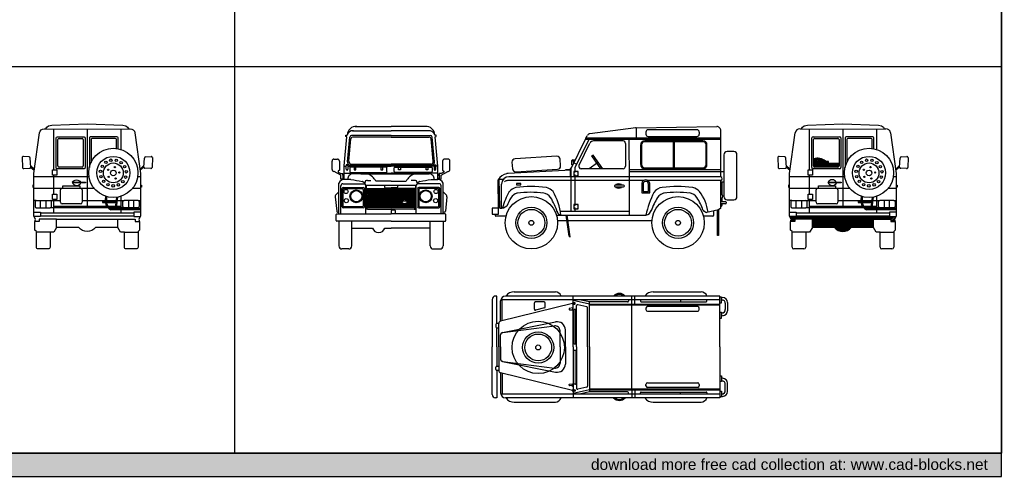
# Model space of a CAD drawing. Header units: millimetres. Extents: x 1343 to 64091, y 44602 to 77982.
# Tile 53 of 68: x 47656 to 64091, y 44602 to 52230. Entities that reach past the tile are written whole.
import ezdxf

# ---------------------------------------------------------------- set-up
doc = ezdxf.new("R2010")
doc.units = ezdxf.units.MM
doc.set_wipeout_variables(frame=1)
doc.layers.add('www.cad-blocks.net', color=7, linetype='Continuous')
doc.styles.get("Standard").update_dxf_attribs({"font": 'arial.ttf'})

# ---------------------------------------------------------------- blocks, each defined once
blk = doc.blocks.new('A$C48516F97')
blk.add_wipeout([(576, 360), (530, 278), (466, 278), (466, 30), (464, 18), (461, 13), (457, 9), (451, 4), (446, 2), (436, 0), (267, 0), (261, 1), (254, 3), (249, 7), (242, 14), (239, 21), (237, 30), (237, 289), (211, 314), (211, 454), (222, 490), (195, 552), (195, 1030), (178, 1030), (178, 1066), (195, 1066), (195, 1258), (203, 1316), (143, 1367), (138, 1354), (124, 1347), (26, 1343), (11, 1349), (5, 1363), (0, 1525), (6, 1540), (22, 1545), (115, 1537), (127, 1532), (133, 1519), (141, 1396), (206, 1335), (290, 1938), (300, 1967), (317, 1987), (343, 2002), (369, 2007), (396, 2007), (411, 2033), (439, 2054), (493, 2065), (790, 2076), (1086, 2088), (1440, 2074), (1679, 2065), (1733, 2054), (1761, 2033), (1776, 2007), (1803, 2007), (1830, 2002), (1855, 1987), (1874, 1964), (1882, 1938), (1967, 1335), (1969, 1335), (2033, 1396), (2041, 1519), (2044, 1527), (2047, 1532), (2055, 1536), (2060, 1537), (2153, 1545), (2162, 1544), (2168, 1540), (2173, 1533), (2174, 1525), (2169, 1363), (2168, 1356), (2163, 1349), (2156, 1344), (2149, 1343), (2050, 1347), (2042, 1349), (2036, 1354), (2032, 1361), (2031, 1367), (1972, 1316), (1970, 1311), (1977, 1258), (1977, 1066), (1994, 1066), (1994, 1030), (1977, 1030), (1977, 552), (1950, 490), (1961, 454), (1961, 314), (1935, 289), (1935, 30), (1934, 23), (1929, 13), (1926, 9), (1918, 3), (1909, 0), (1905, 0), (1736, 0), (1727, 1), (1722, 3), (1715, 9), (1710, 15), (1707, 23), (1706, 30), (1706, 278), (1642, 278), (1596, 360), (1224, 360), (1192, 326), (1162, 308), (1136, 297), (1086, 290), (1064, 291), (1024, 302), (985, 323), (948, 360), (803, 360)])
for p, q in [((396, 2007), (1086, 2003)), ((1086, 2003), (1776, 2007)), ((1086, 2003), (1086, 713)), ((597, 1506), (597, 1826)), ((617, 1846), (1001, 1846)), ((1021, 1826), (1021, 1425)), ((0, 1525), (5, 1363)), ((115, 1537), (22, 1545)), ((143, 1368), (133, 1519)), ((596, 1388), (597, 1506)), ((2031, 1368), (2041, 1519)), ((2060, 1537), (2153, 1545)), ((2174, 1525), (2169, 1363)), ((26, 1343), (124, 1347)), ((206, 1335), (141, 1396)), ((142, 1368), (203, 1316)), ((507, 1321), (580, 1321)), ((507, 1233), (507, 1321)), ((580, 1321), (580, 1233)), ((1001, 1368), (616, 1368)), ((1021, 1425), (1021, 1388)), ((1969, 1335), (2033, 1396)), ((2032, 1368), (1972, 1316)), ((2149, 1343), (2050, 1347)), ((580, 1233), (507, 1233)), ((669, 1015), (974, 1015)), ((681, 1057), (962, 1057)), ((681, 1015), (681, 1057)), ((962, 1057), (962, 1015)), ((507, 826), (507, 914)), ((507, 914), (580, 914)), ((580, 826), (507, 826)), ((580, 914), (580, 826)), ((639, 782), (639, 985)), ((1004, 985), (1004, 782)), ((1393, 815), (1395, 879)), ((1411, 813), (1413, 874)), ((236, 811), (195, 811)), ((216, 791), (216, 707)), ((236, 811), (470, 811)), ((236, 687), (470, 687)), ((303, 811), (303, 687)), ((397, 811), (397, 687)), ((1431, 687), (470, 687)), ((490, 707), (490, 791)), ((525, 713), (1410, 713)), ((974, 752), (669, 752)), ((1339, 794), (1339, 775)), ((1433, 713), (1554, 713)), ((1702, 687), (1459, 687)), ((1977, 673), (1484, 673)), ((1573, 713), (1647, 713)), ((1682, 707), (1682, 791)), ((1936, 811), (1702, 811)), ((1936, 687), (1702, 687)), ((1775, 811), (1775, 687)), ((1857, 811), (1857, 687)), ((1936, 811), (1977, 811)), ((1956, 791), (1956, 707)), ((195, 614), (307, 614)), ((307, 541), (200, 541)), ((576, 496), (286, 496)), ((286, 496), (286, 460)), ((307, 614), (307, 556)), ((307, 556), (307, 541)), ((307, 553), (310, 556)), ((576, 496), (1596, 496)), ((576, 360), (576, 496)), ((1977, 655), (1480, 655)), ((1596, 360), (1596, 496)), ((1596, 496), (1886, 496)), ((1977, 614), (1865, 614)), ((1865, 614), (1865, 556)), ((1865, 556), (1865, 541)), ((1865, 541), (1972, 541)), ((1886, 496), (1886, 460)), ((286, 460), (213, 460)), ((213, 459), (214, 460)), ((285, 460), (286, 461)), ((1886, 460), (1959, 460)), ((466, 278), (237, 278)), ((1706, 278), (1935, 278))]:
    blk.add_line(p, q)
for points in [[(195, 552), (195, 1258), (290, 1938, -0.375674), (370, 2007), (396, 2007), (411, 2033), (439, 2054), (493, 2065), (1086, 2088), (1679, 2065), (1733, 2054), (1761, 2033), (1776, 2007), (1802, 2007, -0.375674), (1882, 1938), (1977, 1258), (1977, 552), (1950, 490), (1961, 454), (1961, 314), (1935, 289), (1935, 30, -0.414214), (1905, 0), (1736, 0, -0.414214), (1706, 30), (1706, 278), (1642, 278), (1596, 360), (1369, 360), (1224, 360, -0.508034), (948, 360), (803, 360), (576, 360), (530, 278), (466, 278), (466, 30, -0.414214), (436, 0), (267, 0, -0.414214), (237, 30), (237, 289), (211, 314), (211, 454), (222, 490)], [(589, 1875), (1030, 1875, -0.414214), (1050, 1855), (1050, 1359, -0.414214), (1030, 1339), (587, 1339, -0.414956), (567, 1359), (569, 1855, -0.413471)]]:
    blk.add_lwpolyline(points, format="xyb", close=True)
for points in [[(525, 2006), (525, 1321)], [(1647, 2006), (1647, 1661)], [(195, 1212), (1116, 1212)], [(525, 1233), (525, 914)], [(1929, 1212), (1977, 1212)], [(195, 1066), (178, 1066), (178, 1030), (195, 1030)], [(195, 1015), (669, 1015)], [(837, 1113), (1057, 1113), (1057, 1102), (843, 1102)], [(974, 1015), (1200, 1015)], [(1845, 1015), (1977, 1015)], [(1977, 1066), (1994, 1066), (1994, 1030), (1977, 1030)], [(525, 826), (525, 606)], [(1574, 862), (1551, 689)], [(1593, 865), (1569, 686)], [(1647, 878), (1647, 673)], [(470, 811), (639, 811)], [(1004, 811), (1702, 811)], [(1339, 794), (1565, 794)], [(1339, 775), (1562, 775)], [(307, 606), (1865, 606)], [(307, 556), (1865, 556)], [(1647, 655), (1647, 606)]]:
    blk.add_lwpolyline(points)
for points in [[(1583, 1875), (1142, 1875, 0.414214), (1122, 1855), (1122, 1362, 0.414214)], [(1555, 1846), (1171, 1846, 0.414214), (1151, 1826), (1151, 1445, 0.414214)], [(1575, 1677), (1575, 1826, 0.413471), (1555, 1846)], [(1604, 1672), (1603, 1855, 0.413471), (1583, 1875)], [(837, 1113, -0.603238), (975, 1113, -2.228773)], [(837, 1113, 0.656282), (980, 1102, -3.989419)]]:
    blk.add_lwpolyline(points, format="xyb")
for centre, radius in [((1522, 1270), 411), ((1522, 1270), 277), ((1481, 1482), 20.6), ((1571, 1480), 20.6), ((1308, 1296), 20.6), ((1337, 1381), 20.6), ((1522, 1270), 166), ((1398, 1446), 20.6), ((1436, 1323), 10.4), ((1522, 1270), 46.7), ((1547, 1368), 10.4), ((1652, 1442), 20.6), ((1711, 1375), 20.6), ((1316, 1206), 20.6), ((1445, 1204), 10.4), ((1561, 1176), 10.4), ((1624, 1277), 10.4), ((1727, 1200), 20.6), ((1738, 1289), 20.6), ((1360, 1128), 20.6), ((1432, 1074), 20.6), ((1519, 1054), 20.6), ((1607, 1071), 20.6), ((1681, 1123), 20.6)]:
    blk.add_circle(centre, radius)
for centre, radius, start, end in [((617, 1826), 20, 90, 179.8547), ((1001, 1826), 20, 0, 90), ((20, 1525), 20, 85.2187, 181.7883), ((113, 1517), 20, 3.9897, 85.2187), ((2061, 1517), 20, 94.7813, 176.0103), ((2154, 1525), 20, 358.2117, 94.7813), ((25, 1363), 20, 181.7883, 272.2483), ((123, 1367), 20, 272.2483, 3.9897), ((616, 1388), 20, 179.8547, 270), ((1001, 1388), 20, 270, 0), ((2051, 1367), 20, 176.0103, 267.7517), ((2149, 1363), 20, 267.7517, 358.2117), ((669, 985), 30, 90, 180), ((974, 985), 30, 0, 90), ((236, 791), 20, 90, 180), ((236, 707), 20, 180, 270), ((470, 791), 20, 0, 90), ((470, 707), 20, 270, 0), ((669, 782), 30, 180, 270), ((974, 782), 30, 270, 0), ((1530, 786), 141, 168.143, 176.8917), ((1530, 786), 141, 184.4277, 249.067), ((1530, 786), 122, 167.4312, 176.4208), ((1530, 786), 122, 185.0993, 247.5199), ((1702, 791), 20, 90, 180), ((1702, 707), 20, 180, 270), ((1936, 791), 20, 0, 90), ((1936, 707), 20, 270, 0)]:
    blk.add_arc(centre, radius, start, end)
blk = doc.blocks.new('A$C38AD793E')
for p, q in [((2394, 2022), (1629, 1925)), ((2400, 2022), (3747, 2044)), ((2400, 2022), (2400, 1856)), ((3416, 1991), (2604, 1991)), ((3815, 1856), (3815, 1977)), ((1318, 1344), (1558, 1836)), ((1383, 1362), (1616, 1836)), ((1558, 1836), (3815, 1836)), ((1568, 1856), (1587, 1895)), ((1568, 1856), (3815, 1856)), ((2293, 1135), (2284, 1836)), ((2564, 1951), (2564, 1919)), ((2604, 1878), (3416, 1878)), ((3457, 1919), (3457, 1951)), ((3815, 1836), (3815, 1856)), ((3815, 1205), (3815, 1836)), ((1448, 1399), (1631, 1767)), ((2184, 1804), (1692, 1804)), ((2224, 1764), (2224, 1381)), ((2477, 1738), (2477, 1408)), ((2491, 1738), (2491, 1408)), ((3517, 1805), (2545, 1805)), ((3517, 1792), (2545, 1792)), ((3018, 1792), (3018, 1354)), ((3043, 1354), (3043, 1792)), ((3571, 1408), (3571, 1738)), ((3584, 1408), (3584, 1738)), ((1076, 1548), (380, 1506)), ((1140, 1388), (1134, 1497)), ((1352, 1482), (1352, 1442)), ((1357, 1487), (1387, 1487)), ((1682, 1567), (1657, 1558)), ((1657, 1558), (1807, 1340)), ((1844, 1340), (1682, 1567)), ((3867, 1573), (3867, 875)), ((4031, 1627), (3921, 1627)), ((4085, 875), (4085, 1573)), ((1318, 1315), (265, 1261)), ((329, 1449), (336, 1340)), ((393, 1289), (1089, 1330)), ((1296, 1324), (1227, 1321)), ((1303, 1331), (1304, 1344)), ((1318, 631), (1318, 1344)), ((1327, 1403), (1331, 1479)), ((1332, 1397), (1341, 1393)), ((1352, 1442), (1409, 1414)), ((1383, 1281), (1383, 1362)), ((2184, 1340), (1484, 1340)), ((1757, 1438), (1619, 1340)), ((2290, 1329), (3815, 1329)), ((2545, 1354), (3517, 1354)), ((2545, 1341), (3517, 1341)), ((104, 683), (98, 1154)), ((127, 683), (113, 1179)), ((182, 1160), (114, 1159)), ((3815, 1205), (277, 1205)), ((1221, 1310), (1221, 1314)), ((1304, 1205), (1304, 1314)), ((1361, 1289), (1361, 1229)), ((1369, 1296), (1369, 1296)), ((1369, 1222), (1369, 1296)), ((1383, 1281), (1369, 1281)), ((1369, 1238), (1383, 1238)), ((1369, 1222), (1369, 1222)), ((1428, 1296), (1383, 1296)), ((1383, 727), (1383, 1238)), ((1383, 1222), (1428, 1222)), ((1436, 1229), (1436, 1289)), ((2291, 1293), (3815, 1293)), ((3815, 1293), (3867, 1293)), ((155, 685), (155, 1084)), ((2526, 1142), (254, 1142)), ((477, 1093), (404, 1093)), ((404, 1093), (404, 1070)), ((404, 1070), (477, 1070)), ((477, 1070), (477, 1093)), ((2193, 1065), (2052, 1065)), ((2052, 1038), (2193, 1038)), ((2063, 1076), (2063, 1065)), ((2063, 1038), (2063, 1027)), ((2154, 1065), (2154, 1076)), ((2154, 1027), (2154, 1038)), ((2293, 566), (2293, 1135)), ((2497, 1098), (2497, 937)), ((2519, 1093), (2519, 960)), ((3815, 1142), (2600, 1142)), ((2606, 960), (2606, 1093)), ((2629, 937), (2629, 1098)), ((3815, 684), (3815, 1142)), ((3867, 1114), (3815, 1114)), ((3833, 1114), (3833, 909)), ((2497, 937), (2629, 937)), ((2519, 960), (2606, 960)), ((3833, 850), (3833, 793)), ((104, 683), (0, 683)), ((0, 683), (0, 582)), ((104, 582), (104, 683)), ((1361, 735), (1361, 676)), ((1369, 743), (1369, 743)), ((1369, 668), (1369, 743)), ((1383, 727), (1369, 727)), ((1369, 685), (1383, 685)), ((1369, 668), (1369, 668)), ((1383, 727), (1383, 743)), ((1428, 743), (1383, 743)), ((1383, 631), (1383, 685)), ((1383, 668), (1383, 685)), ((1383, 668), (1428, 668)), ((1436, 676), (1436, 735)), ((3815, 684), (3777, 652)), ((3815, 793), (3892, 793)), ((3892, 751), (3815, 751)), ((3833, 751), (3833, 728)), ((3905, 780), (3905, 764)), ((3921, 821), (4031, 821)), ((0, 582), (104, 582)), ((52, 554), (52, 582)), ((231, 549), (58, 549)), ((1070, 566), (2566, 566)), ((1137, 631), (2293, 631)), ((1282, 216), (1235, 566)), ((1301, 205), (1252, 566)), ((3680, 545), (3524, 545)), ((3680, 545), (3524, 545)), ((3777, 652), (3583, 610)), ((3694, 634), (3694, 585)), ((3694, 585), (3694, 559)), ((3760, 223), (3760, 648)), ((3777, 652), (3777, 223)), ((1248, 470), (1089, 470)), ((2665, 470), (1265, 470)), ((1297, 204), (1301, 205)), ((3777, 223), (3760, 223))]:
    blk.add_line(p, q)
for centre, radius in [((1341, 1476), 3.29), ((1376, 1295), 3.29), ((1376, 1222), 3.29), ((1427, 1287), 3.29), ((1427, 1232), 3.29), ((653, 437), 437), ((3101, 437), 437), ((653, 437), 260), ((653, 437), 224), ((1376, 742), 3.29), ((1376, 669), 3.29), ((1427, 733), 3.29), ((1427, 679), 3.29), ((3101, 437), 260), ((3101, 437), 224), ((653, 437), 40.9), ((3101, 437), 40.9)]:
    blk.add_circle(centre, radius)
for centre, radius, start, end in [((2400, 1968), 54, 90.6198, 97.1996), ((2604, 1951), 40.5, 90, 180), ((3416, 1951), 40.5, 360, 90), ((3747, 1977), 67.5, 0, 90.6198), ((1570, 1843), 13.6, 99.9604, 207.9478), ((1636, 1872), 54, 97.1996, 153.9541), ((2604, 1919), 40.5, 180, 270), ((3416, 1919), 40.5, 270, 0), ((1692, 1737), 67.5, 90, 153.5294), ((2184, 1764), 40.5, 0, 90), ((2545, 1738), 67.5, 90, 180), ((2545, 1738), 54, 90, 180), ((3517, 1738), 67.5, 0, 90), ((3517, 1738), 54, 0, 90), ((383, 1453), 54, 93.4081, 183.4081), ((1080, 1494), 54, 3.4081, 93.4081), ((1341, 1476), 10.8, 5.4257, 163.5036), ((1357, 1482), 5.19, 90, 180), ((3921, 1573), 54, 90, 180), ((4031, 1573), 54, 360, 90), ((390, 1343), 54, 183.4081, 273.4081), ((1086, 1384), 54, 273.4081, 3.4081), ((1228, 1314), 7.26, 92.9301, 180), ((1296, 1332), 7.26, 272.9301, 353.77), ((1311, 1343), 6.88, 12.8641, 167.1359), ((1332, 1402), 5.19, 177.1142, 270), ((1484, 1381), 40.5, 153.5294, 270), ((2184, 1381), 40.5, 270, 0), ((2545, 1408), 67.5, 180, 270), ((2545, 1408), 54, 180, 270), ((3517, 1408), 67.5, 270, 0), ((3517, 1408), 54, 270, 0), ((275, 1059), 201, 99.8972, 151.8558), ((277, 1084), 122, 90, 180), ((272, 1140), 122, 92.9301, 104.7077), ((1369, 1289), 7.26, 90, 180), ((1369, 1229), 7.26, 180, 270), ((1376, 1296), 7.08, 0, 180), ((1376, 1222), 7.08, 180, 0), ((1428, 1289), 7.26, 360, 90), ((1428, 1229), 7.26, 270, 0), ((2563, 1086), 67.1, 9.9308, 170.0692), ((3806, 1174), 32.8, 286.0112, 73.9888), ((255, 1071), 70.8, 89.6408, 132.5772), ((442, 829), 203, 103.2728, 140.4488), ((649, -803), 1847, 82.0697, 97.9155), ((858, 829), 203, 39.5512, 76.7272), ((2052, 1052), 13.5, 90, 270), ((2109, 996), 91.5, 60.1174, 119.8826), ((2109, 1111), 95.4, 241.4515, 298.5485), ((2193, 1052), 13.5, 270, 90), ((2562, 1085), 44.3, 356.8437, 170.4811), ((2852, 842), 185, 94.2905, 146.6649), ((3092, -803), 1847, 82.0697, 97.9155), ((3301, 829), 203, 39.5512, 76.7272), ((1116, 460), 969, 149.0659, 166.5428), ((1227, 299), 1070, 148.4204, 156.9829), ((453, 773), 162, 104.0084, 147.9611), ((649, -901), 1847, 83.3403, 97.3396), ((837, 773), 162, 32.0389, 86.5376), ((63, 299), 1070, 17.0205, 31.5796), ((183, 460), 969, 6.2865, 30.9341), ((4445, 122), 1932, 154.8118, 166.6945), ((3670, 299), 1070, 148.4204, 161.5743), ((2896, 773), 162, 93.4624, 147.9611), ((3092, -901), 1847, 83.3403, 97.3396), ((3280, 773), 162, 32.0389, 86.5376), ((2506, 299), 1070, 19.0012, 31.5796), ((2954, 545), 651, 6.082, 39.3889), ((3817, 879), 33.4, 265.9583, 94.0417), ((3921, 875), 54, 180, 270), ((4031, 875), 54, 270, 0), ((143, 842), 159, 264.3112, 308.723), ((1369, 735), 7.26, 90, 180), ((1369, 676), 7.26, 180, 270), ((1376, 743), 7.08, 0, 180), ((1376, 668), 7.08, 180, 0), ((1428, 735), 7.26, 360, 90), ((1428, 676), 7.26, 270, 0), ((3819, 728), 13.5, 250.4492, 0), ((3892, 780), 13.5, 0, 90), ((3892, 764), 13.5, 270, 0), ((58, 554), 5.19, 180, 270), ((1159, 644), 79.3, 191.0373, 260.7806), ((2548, 679), 114, 278.7021, 344.0256), ((3609, 730), 123, 222.4323, 258.0408), ((3680, 559), 13.5, 270, 0), ((1296, 218), 13.5, 187.6216, 275.5971)]:
    blk.add_arc(centre, radius, start, end)
blk = doc.blocks.new('A$C71635A29')
for p, q in [((368, 1839), (1053, 1839)), ((2685, 1839), (3485, 1839)), ((0, 1715), (0, 920)), ((76, 1770), (55, 1770)), ((76, 1311), (76, 1770)), ((139, 1352), (139, 1688)), ((1337, 1646), (139, 1351)), ((3800, 1708), (142, 1708)), ((167, 1358), (167, 1708)), ((3800, 1770), (222, 1770)), ((702, 1655), (702, 1549)), ((869, 1671), (718, 1671)), ((884, 1587), (884, 1655)), ((1337, 1653), (1337, 1642)), ((1380, 1659), (1344, 1659)), ((1350, 1659), (1350, 1770)), ((1626, 1637), (1350, 1697)), ((1360, 1653), (1360, 1643)), ((1376, 1653), (1360, 1653)), ((1376, 1659), (1376, 1653)), ((1386, 1642), (1386, 1653)), ((1625, 1671), (1459, 1708)), ((1626, 920), (1626, 1671)), ((2257, 1671), (1628, 1671)), ((2272, 1708), (2272, 1687)), ((2328, 218), (2328, 1770)), ((2378, 1637), (2378, 1770)), ((2472, 1708), (2472, 1688)), ((2488, 1672), (3568, 1672)), ((3142, 1708), (3142, 1672)), ((3584, 1688), (3584, 1708)), ((3800, 1699), (3800, 1770)), ((3824, 1752), (3800, 1752)), ((3800, 1699), (3800, 1752)), ((3800, 920), (3800, 1699)), ((3800, 1658), (3824, 1658)), ((3824, 1658), (3824, 1752)), ((3824, 1744), (3844, 1744)), ((3824, 1704), (3835, 1704)), ((3889, 1649), (3889, 1543)), ((3927, 1662), (3927, 1525)), ((872, 1571), (722, 1534)), ((1282, 1558), (1282, 1548)), ((1340, 1571), (1287, 1564)), ((1288, 1541), (1340, 1538)), ((1340, 1577), (1340, 1533)), ((1345, 1577), (1340, 1577)), ((1340, 1533), (1350, 1533)), ((1344, 1636), (1380, 1636)), ((1350, 1577), (1345, 1577)), ((1350, 920), (1350, 1636)), ((1360, 1643), (1376, 1643)), ((1364, 1537), (1364, 980)), ((1389, 1543), (1370, 1543)), ((1376, 1643), (1376, 1636)), ((1395, 980), (1395, 1537)), ((1409, 920), (1409, 1611)), ((1580, 1590), (1428, 1626)), ((1592, 920), (1592, 1575)), ((1626, 1637), (3800, 1637)), ((1626, 1621), (3800, 1621)), ((2566, 1568), (2566, 1544)), ((3429, 1594), (2592, 1594)), ((2592, 1518), (3429, 1518)), ((3455, 1544), (3455, 1568)), ((3824, 1496), (3800, 1496)), ((3824, 1401), (3824, 1496)), ((3835, 1488), (3824, 1488)), ((173, 1164), (1057, 1339)), ((3800, 1401), (3824, 1401)), ((3844, 1443), (3824, 1443)), ((59, 1297), (59, 1254)), ((108, 1311), (73, 1311)), ((73, 1241), (108, 1241)), ((76, 920), (76, 1241)), ((108, 920), (108, 1311)), ((179, 1162), (1040, 1271)), ((1133, 920), (1133, 1189)), ((1221, 920), (1221, 1204)), ((139, 920), (139, 1123)), ((0, 124), (0, 920)), ((76, 920), (76, 598)), ((108, 920), (108, 528)), ((139, 920), (139, 716)), ((1133, 920), (1133, 650)), ((1221, 920), (1221, 635)), ((1350, 920), (1350, 203)), ((1364, 302), (1364, 859)), ((1370, 974), (1389, 974)), ((1370, 865), (1389, 865)), ((1395, 859), (1395, 302)), ((1409, 920), (1409, 228)), ((1592, 920), (1592, 264)), ((1626, 920), (1626, 168)), ((3800, 920), (3800, 140)), ((173, 675), (1057, 500)), ((179, 677), (1040, 568)), ((59, 542), (59, 585)), ((73, 598), (108, 598)), ((108, 528), (73, 528)), ((76, 528), (76, 69)), ((1337, 193), (139, 488)), ((139, 488), (139, 151)), ((167, 481), (167, 131)), ((3800, 438), (3824, 438)), ((3824, 343), (3800, 343)), ((3824, 438), (3824, 343)), ((3844, 396), (3824, 396)), ((3835, 351), (3824, 351)), ((1282, 281), (1282, 291)), ((1340, 268), (1287, 275)), ((1288, 298), (1340, 302)), ((1337, 186), (1337, 197)), ((1340, 262), (1340, 306)), ((1340, 306), (1350, 306)), ((1345, 262), (1340, 262)), ((1344, 203), (1380, 203)), ((1380, 180), (1344, 180)), ((1350, 262), (1345, 262)), ((1626, 202), (1350, 142)), ((1350, 180), (1350, 69)), ((1360, 196), (1376, 196)), ((1360, 186), (1360, 196)), ((1376, 186), (1360, 186)), ((1389, 296), (1370, 296)), ((1376, 196), (1376, 203)), ((1376, 180), (1376, 186)), ((1386, 197), (1386, 186)), ((1580, 249), (1428, 213)), ((1625, 168), (1459, 131)), ((1626, 218), (3800, 218)), ((1626, 202), (3800, 202)), ((2257, 168), (1628, 168)), ((2328, 202), (2328, 69)), ((2378, 202), (2378, 69)), ((2488, 167), (3568, 167)), ((2566, 271), (2566, 295)), ((2592, 321), (3429, 321)), ((3429, 245), (2592, 245)), ((3142, 131), (3142, 167)), ((3455, 295), (3455, 271)), ((3800, 181), (3824, 181)), ((3824, 181), (3824, 87)), ((3889, 190), (3889, 296)), ((3927, 177), (3927, 314)), ((76, 69), (55, 69)), ((3800, 131), (142, 131)), ((3800, 69), (222, 69)), ((368, 0), (1053, 0)), ((2272, 131), (2272, 153)), ((2472, 131), (2472, 152)), ((2685, 0), (3485, 0)), ((3584, 152), (3584, 131)), ((3800, 140), (3800, 69)), ((3800, 140), (3800, 87)), ((3824, 87), (3800, 87)), ((3824, 135), (3835, 135)), ((3824, 95), (3844, 95))]:
    blk.add_line(p, q)
for radius in [437, 260, 224, 40.9]:
    blk.add_circle((767, 912), radius)
for centre, radius, start, end in [((353, 1697), 143, 84.0168, 149.1786), ((1052, 1735), 105, 19.9185, 90.2556), ((2122, 1684), 130, 41.9119, 138.0881), ((2671, 1697), 143, 84.0168, 149.1786), ((3485, 1735), 105, 19.9185, 90.2556), ((55, 1715), 55, 90, 180), ((222, 1688), 82.4, 90, 180), ((718, 1655), 15.6, 90, 180), ((869, 1655), 15.6, 0, 90), ((1344, 1653), 6.22, 90, 180), ((1380, 1653), 6.22, 360, 90), ((1628, 1687), 15.6, 257.5485, 270), ((2121, 1677), 119, 51.6125, 128.3875), ((2257, 1687), 15.6, 270, 0), ((2488, 1688), 15.6, 180, 270), ((3568, 1688), 15.6, 270, 0), ((3835, 1649), 55, 0, 90), ((3844, 1662), 82.4, 0, 90), ((718, 1549), 15.6, 180, 283.834), ((869, 1587), 15.6, 283.834, 0), ((1288, 1558), 6.22, 97.3234, 180), ((1288, 1548), 6.22, 180, 265.7653), ((1344, 1642), 6.22, 180, 270), ((1370, 1537), 6.22, 90, 180), ((1380, 1642), 6.22, 270, 0), ((1389, 1537), 6.22, 0, 90), ((1424, 1611), 15.6, 76.7925, 180), ((1577, 1575), 15.6, 0, 76.7925), ((2592, 1568), 25.9, 90, 180), ((2592, 1544), 25.9, 180, 270), ((3429, 1568), 25.9, 360, 90), ((3429, 1544), 25.9, 270, 0), ((3835, 1543), 55, 270, 0), ((3844, 1525), 82.4, 270, 0), ((149, 1311), 41.2, 103.834, 180), ((1083, 1204), 137, 0, 101.2013), ((73, 1297), 13.7, 90, 180), ((73, 1254), 13.7, 180, 270), ((181, 1123), 41.2, 101.2013, 180), ((218, 1058), 111, 112.4352, 131.5775), ((181, 1147), 15.6, 97.1859, 112.4352), ((1050, 1189), 82.4, 0, 97.1859), ((1370, 980), 6.22, 180, 270), ((1370, 859), 6.22, 90, 180), ((1389, 980), 6.22, 270, 0), ((1389, 859), 6.22, 0, 90), ((181, 716), 41.2, 180, 258.7987), ((218, 781), 111, 228.4225, 247.5648), ((181, 692), 15.6, 247.5648, 262.8141), ((73, 585), 13.7, 90, 180), ((73, 542), 13.7, 180, 270), ((149, 528), 41.2, 180, 256.166), ((1050, 650), 82.4, 262.8141, 0), ((1083, 635), 137, 258.7987, 0), ((3835, 296), 55, 0, 90), ((3844, 314), 82.4, 0, 90), ((1288, 291), 6.22, 94.2347, 180), ((1288, 281), 6.22, 180, 262.6766), ((1344, 197), 6.22, 90, 180), ((1344, 186), 6.22, 180, 270), ((1370, 302), 6.22, 180, 270), ((1380, 197), 6.22, 360, 90), ((1380, 186), 6.22, 270, 0), ((1389, 302), 6.22, 270, 0), ((1424, 228), 15.6, 180, 283.2075), ((1577, 264), 15.6, 283.2075, 0), ((1628, 153), 15.6, 90, 102.4515), ((2257, 153), 15.6, 0, 90), ((2488, 152), 15.6, 90, 180), ((2592, 295), 25.9, 90, 180), ((2592, 271), 25.9, 180, 270), ((3429, 295), 25.9, 360, 90), ((3429, 271), 25.9, 270, 0), ((3568, 152), 15.6, 0, 90), ((3835, 190), 55, 270, 0), ((3844, 177), 82.4, 270, 0), ((55, 124), 55, 180, 270), ((222, 151), 82.4, 180, 270), ((353, 142), 143, 210.8214, 275.9832), ((1052, 105), 105, 269.7444, 340.0815), ((2122, 156), 130, 221.9119, 318.0881), ((2121, 162), 119, 231.6125, 308.3875), ((2671, 142), 143, 210.8214, 275.9832), ((3485, 105), 105, 269.7444, 340.0815)]:
    blk.add_arc(centre, radius, start, end)
blk = doc.blocks.new('A$C35AC62ED')
for p, q in [((339, 1975), (984, 1975)), ((384, 2044), (984, 2044)), ((1584, 2044), (984, 2044)), ((1629, 1975), (984, 1975)), ((201, 1386), (247, 1873)), ((229, 1876), (229, 1903)), ((229, 1903), (253, 1903)), ((247, 1873), (229, 1876)), ((256, 1457), (296, 1867)), ((278, 1469), (313, 1842)), ((984, 1894), (327, 1894)), ((984, 1870), (344, 1870)), ((984, 1894), (1640, 1894)), ((984, 1870), (1623, 1870)), ((1690, 1469), (1655, 1842)), ((1712, 1457), (1672, 1867)), ((1739, 1903), (1715, 1903)), ((1721, 1873), (1739, 1876)), ((1767, 1384), (1721, 1873)), ((1739, 1876), (1739, 1903)), ((32, 1500), (91, 1500)), ((1936, 1500), (1876, 1500)), ((0, 1328), (0, 1468)), ((123, 1315), (101, 1299)), ((123, 1468), (123, 1315)), ((201, 1268), (201, 1386)), ((201, 1384), (235, 1384)), ((235, 1407), (235, 1389)), ((265, 1407), (235, 1407)), ((235, 1330), (235, 1388)), ((248, 1401), (253, 1401)), ((253, 1317), (248, 1317)), ((265, 1388), (265, 1407)), ((265, 1388), (265, 1330)), ((265, 1384), (984, 1384)), ((294, 1355), (294, 1291)), ((307, 1400), (984, 1400)), ((580, 1368), (307, 1368)), ((322, 1418), (984, 1418)), ((339, 1384), (339, 1368)), ((367, 1368), (367, 1384)), ((367, 1368), (367, 1320)), ((367, 1320), (397, 1320)), ((397, 1320), (397, 1368)), ((905, 1368), (580, 1368)), ((815, 1368), (815, 1320)), ((815, 1320), (845, 1320)), ((845, 1368), (845, 1384)), ((845, 1320), (845, 1368)), ((873, 1384), (873, 1368)), ((917, 1291), (917, 1355)), ((1646, 1418), (984, 1418)), ((1661, 1400), (984, 1400)), ((1702, 1384), (984, 1384)), ((1038, 1291), (1038, 1355)), ((1051, 1368), (1359, 1368)), ((1083, 1384), (1083, 1368)), ((1110, 1368), (1110, 1384)), ((1110, 1320), (1110, 1368)), ((1141, 1320), (1110, 1320)), ((1141, 1368), (1141, 1320)), ((1359, 1368), (1661, 1368)), ((1571, 1320), (1571, 1368)), ((1601, 1320), (1571, 1320)), ((1601, 1368), (1601, 1384)), ((1601, 1368), (1601, 1320)), ((1629, 1384), (1629, 1368)), ((1673, 1355), (1673, 1291)), ((1702, 1407), (1733, 1407)), ((1702, 1388), (1702, 1407)), ((1702, 1388), (1702, 1330)), ((1720, 1401), (1715, 1401)), ((1715, 1317), (1720, 1317)), ((1733, 1407), (1733, 1389)), ((1733, 1330), (1733, 1388)), ((1767, 1384), (1733, 1384)), ((1767, 1268), (1767, 1384)), ((1845, 1468), (1845, 1315)), ((1845, 1315), (1867, 1299)), ((1968, 1328), (1968, 1468)), ((33, 1296), (32, 1296)), ((147, 1231), (33, 1296)), ((101, 1299), (101, 1283)), ((101, 1283), (147, 1259)), ((147, 1259), (182, 1259)), ((147, 1168), (147, 1231)), ((182, 1168), (147, 1168)), ((182, 1258), (182, 1168)), ((182, 1234), (182, 1258)), ((201, 1234), (182, 1234)), ((182, 1178), (201, 1178)), ((201, 1268), (984, 1268)), ((201, 1162), (201, 1268)), ((315, 1162), (201, 1162)), ((307, 1278), (580, 1278)), ((984, 1253), (347, 1253)), ((397, 1253), (387, 1253)), ((479, 1253), (984, 1253)), ((580, 1278), (905, 1278)), ((1767, 1268), (984, 1268)), ((984, 1253), (1621, 1253)), ((1488, 1253), (984, 1253)), ((1359, 1278), (1051, 1278)), ((1661, 1278), (1359, 1278)), ((1570, 1253), (1580, 1253)), ((1653, 1162), (1767, 1162)), ((1767, 1162), (1767, 1268)), ((1767, 1234), (1786, 1234)), ((1786, 1178), (1767, 1178)), ((1820, 1259), (1786, 1259)), ((1786, 1258), (1786, 1168)), ((1786, 1234), (1786, 1258)), ((1786, 1168), (1820, 1168)), ((1820, 1231), (1935, 1296)), ((1867, 1283), (1820, 1259)), ((1820, 1168), (1820, 1231)), ((1867, 1299), (1867, 1283)), ((1935, 1296), (1936, 1296)), ((111, 1045), (111, 1098)), ((111, 587), (111, 1045)), ((149, 587), (149, 1057)), ((168, 704), (168, 1008)), ((181, 1089), (550, 1089)), ((185, 716), (185, 995)), ((188, 1027), (520, 1027)), ((198, 1008), (509, 1008)), ((522, 995), (522, 716)), ((539, 1008), (539, 704)), ((548, 1111), (548, 1091)), ((563, 1065), (1405, 1065)), ((563, 587), (563, 1065)), ((572, 1065), (572, 684)), ((572, 1012), (984, 1012)), ((588, 999), (984, 999)), ((591, 1145), (650, 1145)), ((984, 1132), (730, 1132)), ((877, 1065), (877, 1034)), ((890, 1021), (984, 1021)), ((984, 1132), (1238, 1132)), ((1078, 1021), (984, 1021)), ((1395, 1012), (984, 1012)), ((1380, 999), (984, 999)), ((1091, 1065), (1091, 1034)), ((1377, 1145), (1318, 1145)), ((1395, 1065), (1395, 684)), ((1405, 587), (1405, 1065)), ((1787, 1089), (1418, 1089)), ((1420, 1111), (1420, 1091)), ((1429, 1008), (1429, 704)), ((1446, 995), (1446, 716)), ((1780, 1027), (1448, 1027)), ((1770, 1008), (1459, 1008)), ((1783, 716), (1783, 995)), ((1799, 704), (1799, 1008)), ((1819, 587), (1819, 1057)), ((1857, 1045), (1857, 1098)), ((1857, 587), (1857, 1045)), ((53, 872), (77, 630)), ((111, 955), (60, 896)), ((572, 977), (984, 977)), ((572, 939), (984, 939)), ((572, 901), (984, 901)), ((572, 863), (984, 863)), ((572, 825), (984, 825)), ((592, 958), (984, 958)), ((592, 919), (984, 919)), ((592, 881), (984, 881)), ((592, 843), (984, 843)), ((1395, 977), (984, 977)), ((1376, 958), (984, 958)), ((1395, 939), (984, 939)), ((1376, 919), (984, 919)), ((1395, 901), (984, 901)), ((1376, 881), (984, 881)), ((1395, 863), (984, 863)), ((1376, 843), (984, 843)), ((1395, 825), (984, 825)), ((1857, 955), (1908, 896)), ((1915, 872), (1891, 630)), ((520, 685), (188, 685)), ((509, 703), (198, 703)), ((592, 664), (563, 664)), ((572, 786), (984, 786)), ((572, 748), (984, 748)), ((572, 710), (984, 710)), ((592, 805), (984, 805)), ((592, 767), (984, 767)), ((592, 729), (984, 729)), ((592, 690), (984, 690)), ((592, 664), (984, 664)), ((1202, 805), (984, 805)), ((1170, 786), (984, 786)), ((1175, 767), (984, 767)), ((1395, 748), (984, 748)), ((1376, 729), (984, 729)), ((1395, 710), (984, 710)), ((1376, 690), (984, 690)), ((1376, 664), (984, 664)), ((1376, 805), (1220, 805)), ((1376, 767), (1247, 767)), ((1395, 786), (1253, 786)), ((1376, 664), (1405, 664)), ((1448, 685), (1780, 685)), ((1459, 703), (1770, 703)), ((69, 474), (69, 574)), ((82, 587), (984, 587)), ((90, 614), (111, 607)), ((1886, 587), (984, 587)), ((994, 587), (994, 640)), ((1007, 653), (1039, 653)), ((1052, 640), (1052, 587)), ((1878, 614), (1857, 607)), ((1899, 474), (1899, 574)), ((984, 462), (82, 462)), ((113, 462), (113, 51)), ((330, 51), (330, 462)), ((330, 347), (677, 347)), ((880, 347), (984, 347)), ((984, 462), (1886, 462)), ((1637, 347), (984, 347)), ((1637, 347), (1291, 347)), ((1637, 51), (1637, 462)), ((1854, 462), (1854, 51)), ((279, 0), (164, 0)), ((1688, 0), (1804, 0))]:
    blk.add_line(p, q)
for centre, radius in [((234, 960), 34.6), ((1734, 960), 34.6), ((238, 806), 34.6), ((405, 880), 107), ((405, 880), 93.9), ((1563, 880), 107), ((1563, 880), 93.9), ((1730, 806), 34.6)]:
    blk.add_circle(centre, radius)
for centre, radius, start, end in [((398, 1900), 145, 84.1987, 178.8819), ((347, 1878), 97.8, 84.8735, 165.4347), ((1570, 1900), 145, 1.1181, 95.8013), ((1620, 1878), 97.8, 14.5653, 95.1265), ((327, 1863), 31.8, 90, 172.6584), ((344, 1838), 31.8, 90, 172.6584), ((1623, 1838), 31.8, 7.3416, 90), ((1640, 1863), 31.8, 7.3416, 90), ((32, 1468), 31.8, 90, 180), ((91, 1468), 31.8, 0, 90), ((1876, 1468), 31.8, 90, 180), ((1936, 1468), 31.8, 0, 90), ((32, 1328), 31.8, 180, 270), ((248, 1388), 12.7, 90, 180), ((248, 1330), 12.7, 180, 270), ((253, 1388), 12.7, 360, 90), ((253, 1330), 12.7, 270, 0), ((307, 1451), 50.9, 172.6584, 270), ((322, 1463), 44.5, 172.6584, 270), ((307, 1355), 12.7, 90, 180), ((905, 1355), 12.7, 360, 90), ((1051, 1355), 12.7, 90, 180), ((1646, 1463), 44.5, 270, 7.3416), ((1661, 1451), 50.9, 270, 7.3416), ((1661, 1355), 12.7, 360, 90), ((1715, 1388), 12.7, 90, 180), ((1715, 1330), 12.7, 180, 270), ((1720, 1388), 12.7, 360, 90), ((1720, 1330), 12.7, 270, 0), ((1936, 1328), 31.8, 270, 0), ((207, 1059), 103, 81.9829, 157.8122), ((344, 1173), 80.5, 84.7674, 187.5329), ((307, 1291), 12.7, 180, 270), ((2804, 13936), 13014, 258.9725, 259.8121), ((495, 1007), 266, 28.1714, 67.7539), ((905, 1291), 12.7, 270, 0), ((1051, 1291), 12.7, 180, 270), ((1473, 1007), 266, 112.2461, 151.8286), ((-836, 13936), 13014, 280.1879, 281.0275), ((1624, 1173), 80.5, 352.4671, 95.2326), ((1661, 1291), 12.7, 270, 0), ((1761, 1059), 103, 22.1878, 98.0171), ((181, 1057), 31.8, 90, 180), ((188, 1008), 19.1, 90, 180), ((198, 995), 12.7, 90, 180), ((497, 1096), 31.8, 59.2533, 79.8121), ((509, 995), 12.7, 360, 90), ((452, 1020), 120, 21.7561, 59.2533), ((520, 1008), 19.1, 360, 90), ((586, 1108), 37.6, 82.4176, 183.7545), ((593, 1021), 23, 205.6078, 282.9045), ((890, 1034), 12.7, 180, 270), ((1078, 1034), 12.7, 270, 0), ((1375, 1021), 23, 257.0955, 334.3922), ((1382, 1108), 37.6, 356.2455, 97.5824), ((1516, 1020), 120, 120.7467, 158.2439), ((1448, 1008), 19.1, 90, 180), ((1459, 995), 12.7, 90, 180), ((1471, 1096), 31.8, 100.1879, 120.7467), ((1770, 995), 12.7, 360, 90), ((1780, 1008), 19.1, 360, 90), ((1787, 1057), 31.8, 0, 90), ((84, 875), 31.8, 139.2422, 185.7952), ((596, 981), 23.7, 188.866, 278.8426), ((596, 943), 23.7, 188.866, 278.8426), ((596, 905), 23.7, 188.866, 278.8426), ((596, 866), 23.7, 188.866, 278.8426), ((596, 828), 23.7, 188.866, 278.8426), ((1372, 981), 23.7, 261.1574, 351.134), ((1372, 943), 23.7, 261.1574, 351.134), ((1372, 905), 23.7, 261.1574, 351.134), ((1372, 866), 23.7, 261.1574, 351.134), ((1372, 828), 23.7, 261.1574, 351.134), ((1884, 875), 31.8, 354.2048, 40.7578), ((188, 704), 19.1, 180, 270), ((198, 716), 12.7, 180, 270), ((509, 716), 12.7, 270, 0), ((520, 704), 19.1, 270, 0), ((596, 790), 23.7, 188.866, 278.8426), ((596, 752), 23.7, 188.866, 278.8426), ((596, 714), 23.7, 188.866, 278.8426), ((596, 687), 23.7, 188.866, 278.8426), ((1372, 790), 23.7, 261.1574, 351.134), ((1372, 752), 23.7, 261.1574, 351.134), ((1372, 714), 23.7, 261.1574, 351.134), ((1372, 687), 23.7, 261.1574, 351.134), ((1448, 704), 19.1, 180, 270), ((1459, 716), 12.7, 180, 270), ((1770, 716), 12.7, 270, 0), ((1780, 704), 19.1, 270, 0), ((82, 574), 12.7, 90, 180), ((96, 632), 19.1, 185.7952, 251.5721), ((1007, 640), 12.7, 90, 180), ((1039, 640), 12.7, 0, 90), ((1872, 632), 19.1, 288.4279, 354.2048), ((1886, 574), 12.7, 360, 90), ((82, 474), 12.7, 180, 270), ((778, 380), 107, 197.9126, 342.0874), ((1886, 474), 12.7, 270, 0), ((164, 51), 50.9, 180, 270), ((279, 51), 50.9, 270, 0), ((1688, 51), 50.9, 180, 270), ((1804, 51), 50.9, 270, 0)]:
    blk.add_arc(centre, radius, start, end)
blk.add_ellipse((1211, 780), major_axis=(-42.9, 0), ratio=0.583094)
blk = doc.blocks.new('A$C0C95502C')
for p, q in [((370, 2007), (396, 2007)), ((396, 2007), (411, 2033)), ((396, 2007), (1086, 2003)), ((411, 2033), (439, 2054)), ((439, 2054), (493, 2065)), ((493, 2065), (1086, 2088)), ((525, 2006), (525, 1321)), ((1086, 2088), (1679, 2065)), ((1086, 2003), (1776, 2007)), ((1086, 2003), (1086, 713)), ((1647, 2006), (1647, 1661)), ((1679, 2065), (1733, 2054)), ((1733, 2054), (1761, 2033)), ((1761, 2033), (1776, 2007)), ((1776, 2007), (1802, 2007)), ((195, 1258), (290, 1938)), ((567, 1359), (569, 1855)), ((589, 1875), (1030, 1875)), ((597, 1506), (597, 1826)), ((617, 1846), (1001, 1846)), ((1021, 1826), (1021, 1425)), ((1050, 1855), (1050, 1359)), ((1122, 1855), (1122, 1362)), ((1583, 1875), (1142, 1875)), ((1151, 1826), (1151, 1445)), ((1555, 1846), (1171, 1846)), ((1575, 1677), (1575, 1826)), ((1604, 1672), (1603, 1855)), ((1882, 1938), (1977, 1258)), ((0, 1525), (5, 1363)), ((115, 1537), (22, 1545)), ((143, 1368), (133, 1519)), ((596, 1461), (652, 1517)), ((596, 1443), (670, 1517)), ((596, 1388), (597, 1506)), ((597, 1479), (633, 1515)), ((597, 1497), (610, 1510)), ((610, 1369), (742, 1500)), ((627, 1368), (754, 1494)), ((645, 1368), (765, 1488)), ((657, 1486), (687, 1516)), ((663, 1368), (775, 1481)), ((672, 1484), (702, 1513)), ((683, 1477), (716, 1510)), ((692, 1468), (729, 1505)), ((2031, 1368), (2041, 1519)), ((2060, 1537), (2153, 1545)), ((2174, 1525), (2169, 1363)), ((26, 1343), (124, 1347)), ((206, 1335), (141, 1396)), ((142, 1368), (203, 1316)), ((507, 1321), (580, 1321)), ((507, 1233), (507, 1321)), ((580, 1321), (580, 1233)), ((1030, 1339), (587, 1339)), ((596, 1426), (634, 1463)), ((596, 1408), (651, 1463)), ((596, 1390), (669, 1463)), ((600, 1376), (687, 1463)), ((1001, 1368), (616, 1368)), ((695, 1463), (620, 1463)), ((680, 1368), (785, 1473)), ((698, 1368), (795, 1465)), ((716, 1368), (811, 1464)), ((733, 1368), (828, 1463)), ((751, 1368), (845, 1462)), ((769, 1368), (845, 1445)), ((786, 1368), (845, 1427)), ((845, 1463), (795, 1464)), ((804, 1368), (860, 1425)), ((822, 1368), (878, 1425)), ((839, 1368), (896, 1425)), ((845, 1425), (845, 1463)), ((1021, 1425), (845, 1425)), ((857, 1368), (913, 1425)), ((875, 1368), (931, 1425)), ((892, 1368), (949, 1425)), ((910, 1368), (967, 1425)), ((928, 1368), (984, 1425)), ((945, 1368), (1002, 1425)), ((963, 1368), (1020, 1425)), ((981, 1368), (1021, 1408)), ((998, 1368), (1021, 1390)), ((1021, 1425), (1021, 1388)), ((1969, 1335), (2033, 1396)), ((2032, 1368), (1972, 1316)), ((2149, 1343), (2050, 1347)), ((195, 552), (195, 1258)), ((195, 1212), (1116, 1212)), ((580, 1233), (507, 1233)), ((525, 1233), (525, 914)), ((1929, 1212), (1977, 1212)), ((1977, 1258), (1977, 552)), ((178, 1066), (178, 1030)), ((195, 1066), (178, 1066)), ((178, 1030), (195, 1030)), ((195, 1015), (669, 1015)), ((669, 1015), (974, 1015)), ((681, 1015), (681, 1057)), ((681, 1057), (962, 1057)), ((837, 1113), (1057, 1113)), ((1057, 1102), (843, 1102)), ((962, 1057), (962, 1015)), ((974, 1015), (1200, 1015)), ((1057, 1113), (1057, 1102)), ((1845, 1015), (1977, 1015)), ((1977, 1066), (1994, 1066)), ((1994, 1030), (1977, 1030)), ((1994, 1066), (1994, 1030)), ((507, 826), (507, 914)), ((507, 914), (580, 914)), ((580, 826), (507, 826)), ((525, 826), (525, 606)), ((580, 914), (580, 826)), ((639, 782), (639, 985)), ((1004, 985), (1004, 782)), ((1393, 815), (1395, 879)), ((1411, 813), (1413, 874)), ((1574, 862), (1551, 689)), ((1593, 865), (1569, 686)), ((1647, 878), (1647, 673)), ((236, 811), (195, 811)), ((216, 791), (216, 707)), ((236, 811), (470, 811)), ((236, 687), (470, 687)), ((303, 811), (303, 687)), ((397, 811), (397, 687)), ((470, 811), (639, 811)), ((1431, 687), (470, 687)), ((490, 707), (490, 791)), ((525, 713), (1410, 713)), ((974, 752), (669, 752)), ((1004, 811), (1702, 811)), ((1339, 794), (1565, 794)), ((1339, 794), (1339, 775)), ((1339, 775), (1562, 775)), ((1433, 713), (1554, 713)), ((1702, 687), (1459, 687)), ((1977, 673), (1484, 673)), ((1573, 713), (1647, 713)), ((1682, 707), (1682, 791)), ((1936, 811), (1702, 811)), ((1936, 687), (1702, 687)), ((1775, 811), (1775, 687)), ((1857, 811), (1857, 687)), ((1936, 811), (1977, 811)), ((1956, 791), (1956, 707)), ((195, 614), (307, 614)), ((222, 490), (195, 552)), ((307, 541), (195, 541)), ((202, 536), (206, 541)), ((207, 524), (224, 541)), ((213, 511), (242, 541)), ((214, 460), (295, 541)), ((218, 499), (259, 541)), ((220, 483), (277, 541)), ((232, 460), (328, 556)), ((250, 460), (346, 556)), ((286, 496), (286, 460)), ((576, 496), (286, 496)), ((303, 496), (363, 556)), ((307, 614), (307, 556)), ((307, 606), (1865, 606)), ((307, 556), (1865, 556)), ((307, 556), (307, 541)), ((307, 553), (310, 556)), ((321, 496), (381, 556)), ((339, 496), (399, 556)), ((356, 496), (416, 556)), ((374, 496), (434, 556)), ((392, 496), (452, 556)), ((409, 496), (469, 556)), ((427, 496), (487, 556)), ((445, 496), (505, 556)), ((463, 496), (522, 556)), ((480, 496), (540, 556)), ((498, 496), (558, 556)), ((516, 496), (575, 556)), ((533, 496), (593, 556)), ((551, 496), (611, 556)), ((569, 496), (628, 556)), ((576, 486), (586, 496)), ((576, 468), (604, 496)), ((576, 450), (622, 496)), ((576, 433), (639, 496)), ((576, 415), (657, 496)), ((576, 397), (675, 496)), ((576, 380), (692, 496)), ((576, 362), (710, 496)), ((576, 360), (576, 496)), ((576, 496), (1596, 496)), ((586, 496), (646, 556)), ((591, 360), (728, 496)), ((604, 496), (664, 556)), ((609, 360), (745, 496)), ((622, 496), (681, 556)), ((627, 360), (763, 496)), ((639, 496), (699, 556)), ((644, 360), (781, 496)), ((657, 496), (717, 556)), ((662, 360), (798, 496)), ((675, 496), (735, 556)), ((680, 360), (816, 496)), ((692, 496), (752, 556)), ((697, 360), (834, 496)), ((710, 496), (770, 556)), ((715, 360), (851, 496)), ((728, 496), (788, 556)), ((733, 360), (869, 496)), ((745, 496), (805, 556)), ((750, 360), (887, 496)), ((763, 496), (823, 556)), ((768, 360), (904, 496)), ((781, 496), (841, 556)), ((786, 360), (922, 496)), ((798, 496), (858, 556)), ((803, 360), (940, 496)), ((816, 496), (876, 556)), ((821, 360), (957, 496)), ((834, 496), (894, 556)), ((839, 360), (975, 496)), ((851, 496), (911, 556)), ((857, 360), (993, 496)), ((869, 496), (929, 556)), ((874, 360), (1011, 496)), ((887, 496), (947, 556)), ((892, 360), (1028, 496)), ((904, 496), (964, 556)), ((910, 360), (1046, 496)), ((922, 496), (982, 556)), ((927, 360), (1064, 496)), ((940, 496), (1000, 556)), ((945, 360), (1081, 496)), ((954, 352), (1099, 496)), ((957, 496), (1017, 556)), ((963, 342), (1117, 496)), ((972, 334), (1134, 496)), ((975, 496), (1035, 556)), ((981, 326), (1152, 496)), ((992, 318), (1170, 496)), ((993, 496), (1053, 556)), ((1003, 312), (1187, 496)), ((1011, 496), (1070, 556)), ((1014, 306), (1205, 496)), ((1027, 300), (1223, 496)), ((1028, 496), (1088, 556)), ((1040, 296), (1240, 496)), ((1046, 496), (1106, 556)), ((1055, 293), (1258, 496)), ((1064, 496), (1123, 556)), ((1070, 291), (1276, 496)), ((1081, 496), (1141, 556)), ((1087, 290), (1293, 496)), ((1099, 496), (1159, 556)), ((1106, 291), (1311, 496)), ((1117, 496), (1176, 556)), ((1127, 295), (1329, 496)), ((1134, 496), (1194, 556)), ((1152, 496), (1212, 556)), ((1154, 304), (1346, 496)), ((1170, 496), (1230, 556)), ((1187, 496), (1247, 556)), ((1205, 496), (1265, 556)), ((1223, 496), (1283, 556)), ((1228, 360), (1364, 496)), ((1240, 496), (1300, 556)), ((1245, 360), (1382, 496)), ((1258, 496), (1318, 556)), ((1263, 360), (1399, 496)), ((1276, 496), (1336, 556)), ((1281, 360), (1417, 496)), ((1293, 496), (1353, 556)), ((1298, 360), (1435, 496)), ((1311, 496), (1371, 556)), ((1316, 360), (1452, 496)), ((1329, 496), (1389, 556)), ((1334, 360), (1470, 496)), ((1346, 496), (1406, 556)), ((1351, 360), (1488, 496)), ((1364, 496), (1424, 556)), ((1369, 360), (1505, 496)), ((1382, 496), (1442, 556)), ((1387, 360), (1523, 496)), ((1399, 496), (1459, 556)), ((1405, 360), (1541, 496)), ((1417, 496), (1477, 556)), ((1422, 360), (1559, 496)), ((1435, 496), (1495, 556)), ((1440, 360), (1576, 496)), ((1452, 496), (1512, 556)), ((1458, 360), (1594, 496)), ((1470, 496), (1530, 556)), ((1977, 655), (1480, 655)), ((1488, 496), (1548, 556)), ((1505, 496), (1565, 556)), ((1523, 496), (1583, 556)), ((1541, 496), (1601, 556)), ((1559, 496), (1618, 556)), ((1576, 496), (1636, 556)), ((1594, 496), (1654, 556)), ((1596, 360), (1596, 496)), ((1596, 496), (1886, 496)), ((1612, 496), (1671, 556)), ((1629, 496), (1689, 556)), ((1647, 655), (1647, 606)), ((1647, 496), (1707, 556)), ((1665, 496), (1724, 556)), ((1682, 496), (1742, 556)), ((1700, 496), (1760, 556)), ((1718, 496), (1778, 556)), ((1735, 496), (1795, 556)), ((1753, 496), (1813, 556)), ((1771, 496), (1831, 556)), ((1788, 496), (1848, 556)), ((1806, 496), (1865, 555)), ((1824, 496), (1868, 541)), ((1841, 496), (1886, 541)), ((1859, 496), (1903, 541)), ((1865, 614), (1865, 556)), ((1977, 614), (1865, 614)), ((1865, 556), (1865, 541)), ((1865, 541), (1977, 541)), ((1877, 496), (1921, 541)), ((1886, 488), (1939, 541)), ((1886, 496), (1886, 460)), ((1894, 460), (1971, 537)), ((1911, 460), (1957, 506)), ((1977, 552), (1950, 490)), ((211, 454), (222, 490)), ((286, 460), (211, 460)), ((211, 314), (211, 454)), ((213, 459), (214, 460)), ((267, 460), (286, 479)), ((285, 460), (286, 461)), ((576, 360), (530, 278)), ((803, 360), (576, 360)), ((948, 360), (803, 360)), ((1369, 360), (1224, 360)), ((1596, 360), (1369, 360)), ((1475, 360), (1596, 481)), ((1493, 360), (1596, 463)), ((1511, 360), (1596, 446)), ((1528, 360), (1596, 428)), ((1546, 360), (1596, 410)), ((1564, 360), (1596, 393)), ((1581, 360), (1596, 375)), ((1642, 278), (1596, 360)), ((1886, 460), (1961, 460)), ((1929, 460), (1952, 483)), ((1947, 460), (1956, 470)), ((1950, 490), (1961, 454)), ((1961, 454), (1961, 314)), ((237, 289), (211, 314)), ((237, 30), (237, 289)), ((466, 278), (237, 278)), ((466, 278), (466, 30)), ((530, 278), (466, 278)), ((1706, 278), (1642, 278)), ((1706, 30), (1706, 278)), ((1706, 278), (1935, 278)), ((1961, 314), (1935, 289)), ((1935, 289), (1935, 30)), ((436, 0), (267, 0)), ((1905, 0), (1736, 0))]:
    blk.add_line(p, q)
for centre, radius in [((1522, 1270), 411), ((1522, 1270), 277), ((1481, 1482), 20.6), ((1571, 1480), 20.6), ((1308, 1296), 20.6), ((1337, 1381), 20.6), ((1522, 1270), 166), ((1398, 1446), 20.6), ((1436, 1323), 10.4), ((1522, 1270), 46.7), ((1547, 1368), 10.4), ((1652, 1442), 20.6), ((1711, 1375), 20.6), ((1316, 1206), 20.6), ((1445, 1204), 10.4), ((1561, 1176), 10.4), ((1624, 1277), 10.4), ((1727, 1200), 20.6), ((1738, 1289), 20.6), ((1360, 1128), 20.6), ((1432, 1074), 20.6), ((1519, 1054), 20.6), ((1607, 1071), 20.6), ((1681, 1123), 20.6)]:
    blk.add_circle(centre, radius)
for centre, radius, start, end in [((369, 1927), 80, 89.6688, 172.0283), ((1803, 1927), 80, 7.9717, 90.3312), ((589, 1855), 20, 90, 179.8547), ((617, 1826), 20, 90, 179.8547), ((1001, 1826), 20, 0, 90), ((1030, 1855), 20, 0, 90), ((1142, 1855), 20, 90, 180), ((1171, 1826), 20, 90, 180), ((1555, 1826), 20, 0.1453, 90), ((1583, 1855), 20, 0.1453, 90), ((20, 1525), 20, 85.2187, 181.7883), ((113, 1517), 20, 3.9897, 85.2187), ((663, 1326), 191, 46.291, 110.2581), ((658, 1444), 42.4, 27.203, 152.797), ((2061, 1517), 20, 94.7813, 176.0103), ((2154, 1525), 20, 358.2117, 94.7813), ((25, 1363), 20, 181.7883, 272.2483), ((123, 1367), 20, 272.2483, 3.9897), ((587, 1359), 20, 179.8547, 270), ((616, 1388), 20, 179.8547, 270), ((1001, 1388), 20, 270, 0), ((1030, 1359), 20, 270, 0), ((2051, 1367), 20, 176.0103, 267.7517), ((2149, 1363), 20, 267.7517, 358.2117), ((906, 1077), 77.7, 27.8, 152.2), ((669, 985), 30, 90, 180), ((911, 1138), 78.1, 198.7513, 331.856), ((974, 985), 30, 0, 90), ((236, 791), 20, 90, 180), ((236, 707), 20, 180, 270), ((470, 791), 20, 0, 90), ((470, 707), 20, 270, 0), ((669, 782), 30, 180, 270), ((974, 782), 30, 270, 0), ((1530, 786), 141, 168.143, 176.8917), ((1530, 786), 141, 184.4277, 249.067), ((1530, 786), 122, 167.4312, 176.4208), ((1530, 786), 122, 185.0993, 247.5199), ((1702, 791), 20, 90, 180), ((1702, 707), 20, 180, 270), ((1936, 791), 20, 0, 90), ((1936, 707), 20, 270, 0), ((1086, 461), 171, 216.1358, 323.8642), ((267, 30), 30, 180, 270), ((436, 30), 30, 270, 0), ((1736, 30), 30, 180, 270), ((1905, 30), 30, 270, 0)]:
    blk.add_arc(centre, radius, start, end)
blk = doc.blocks.new('FORMAT')
at = {"layer": 'www.cad-blocks.net', "true_color": 0x546d8e}
h = blk.add_hatch(color=155, dxfattribs=at)
h.set_gradient(color1=(68, 68, 68), color2=(84, 109, 142), tint=1)
h.paths.add_polyline_path([(3581, 44990), (3581, 44602), (64046, 44602), (64046, 44990)])
blk.add_line((64046, 51441), (3581, 51441))
at = {"layer": 'www.cad-blocks.net', "color": 155, "true_color": 0x546d8e}
for p, q in [((64046, 44602), (64046, 77982)), ((51244, 77354), (51244, 44990)), ((64046, 77354), (64046, 44990)), ((64046, 44990), (3581, 44990)), ((3581, 44990), (64046, 44990)), ((3581, 44990), (64046, 44990)), ((3581, 44990), (64046, 44990)), ((3581, 44602), (64046, 44602))]:
    blk.add_line(p, q, dxfattribs=at)
at = {"layer": 'www.cad-blocks.net', "insert": (57192, 44894), "char_height": 184.28, "attachment_point": 1}
blk.add_mtext_dynamic_manual_height_columns('{\\C255;\\c16777215;download more free cad collection at: www.cad-blocks.net}', width=45138.16, gutter_width=12.5, heights=[0], dxfattribs=at)

msp = doc.modelspace()

# ---------------------------------------------------------------- block references
for name, p in [('A$C48516F97', (47697, 48400)), ('A$C0C95502C', (60311, 48400)), ('A$C35AC62ED', (52870, 48400)), ('A$C38AD793E', (55544, 48400)), ('A$C71635A29', (55544, 45843))]:
    msp.add_blockref(name, p)

# ---------------------------------------------------------------- next in the draw order: block references
at = {"layer": 'www.cad-blocks.net'}
msp.add_blockref('FORMAT', (0, 0), dxfattribs=at)

doc.saveas('drawing.dxf')
